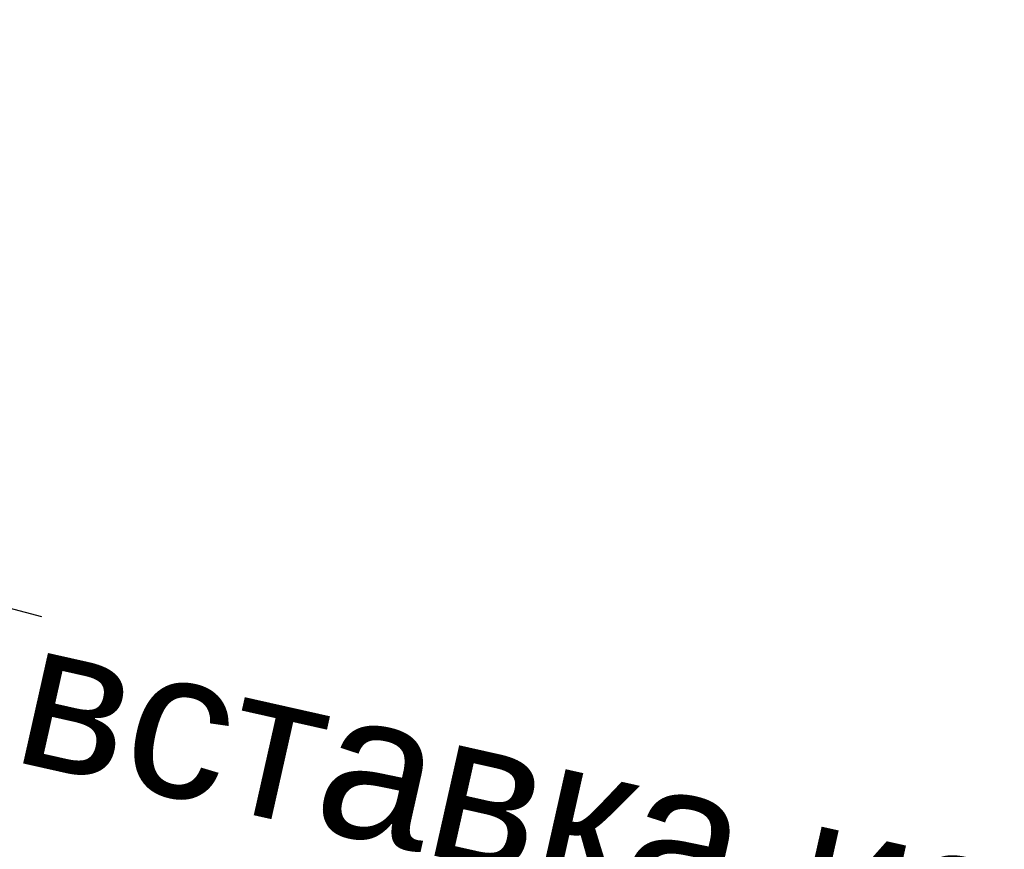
# Model space of a CAD drawing. Header units: millimetres. Extents: x -7213913 to -6937159, y 6128912 to 6404062.
# Tile 208 of 208: x -7183087 to -7181419, y 6171827 to 6173234. Entities that reach past the tile are written whole.
import ezdxf

# ---------------------------------------------------------------- set-up
doc = ezdxf.new("R2010")
doc.units = ezdxf.units.MM
doc.header["$MEASUREMENT"] = 0
doc.layers.add('АР-Чертеж-Размеры.АР_Ном._пера__1', color=7, linetype='Continuous', lineweight=0)
doc.styles.add('РЎР“Р•РќР•Р\xa0Р\x98Р\xa0_РЎРўР\x98Р›Р¬_6', font='arial.ttf')
doc.dimstyles.new('СГЕНЕРИР_СТИЛЬ__8', dxfattribs={"dimtxt": 0.18, "dimasz": 91.2, "dimexe": 0.18, "dimexo": 0.0625, "dimgap": 0, "dimtad": 0, "dimtih": 1, "dimtoh": 1, "dimdec": 4, "dimzin": 0, "dimdsep": 46, "dimcen": 0.09, "dimadec": 0, "dimazin": 0, "dimtfac": 1, "dimtdec": 4, "dimtmove": 0, "dimatfit": 3, "dimldrblk": 'ARROWHEAD_11', "dimfxl": 1, "dimtolj": 1, "dimtzin": 0, "dimarcsym": 0})

# ---------------------------------------------------------------- blocks, each defined once
blk = doc.blocks.new('ARROWHEAD_11')
at = {"color": 0, "linetype": 'Continuous', "lineweight": 0}
blk.add_line((0, 0), (-1, 0), dxfattribs=at)
at = {"color": 0, "linetype": 'Continuous', "lineweight": 0, "const_width": 0.25, "flags": 128}
blk.add_lwpolyline([(-0.125, 0, 1), (0.125, 0, 1)], format="xyb", close=True, dxfattribs=at)

msp = doc.modelspace()

# ---------------------------------------------------------------- texts
at = {"layer": 'АР-Чертеж-Размеры.АР_Ном._пера__1', "color": 7, "linetype": 'Continuous', "lineweight": 0, "insert": (-7183050.5, 6172221.7), "char_height": 250, "width": 5859.457, "attachment_point": 1, "rotation": 347.3417, "line_spacing_factor": 0.937721, "style": 'РЎР“Р•РќР•Р\xa0Р\x98Р\xa0_РЎРўР\x98Р›Р¬_6'}
msp.add_mtext('\\A1;{\\pql;\\fArial|b0|i0|c204|p0;\\W1.000000;вставка из минераловатной плиты через демпферную ленту,\\P\\pql;\\fArial|b0|i0|c204|p0;\\W1.000000;для отделения лифтовых кабин \\P\\pql;\\fArial|b0|i0|c204|p0;\\W1.000000;на всю высоту этажа}', dxfattribs=at)

# ---------------------------------------------------------------- leaders
at = {"layer": 'АР-Чертеж-Размеры.АР_Ном._пера__1', "color": 7, "linetype": 'Continuous', "lineweight": 0, "annotation_type": 0, "has_hookline": 1, "hookline_direction": 0, "text_width": 5574.9, "horizontal_direction": (0.975694, -0.219136, 0)}
msp.add_leader([(-7184666.4, 6173410.1), (-7184497.3, 6172605.3), (-7183050.5, 6172221.7)], dimstyle='СГЕНЕРИР_СТИЛЬ__8', dxfattribs=at)

doc.saveas('drawing.dxf')
